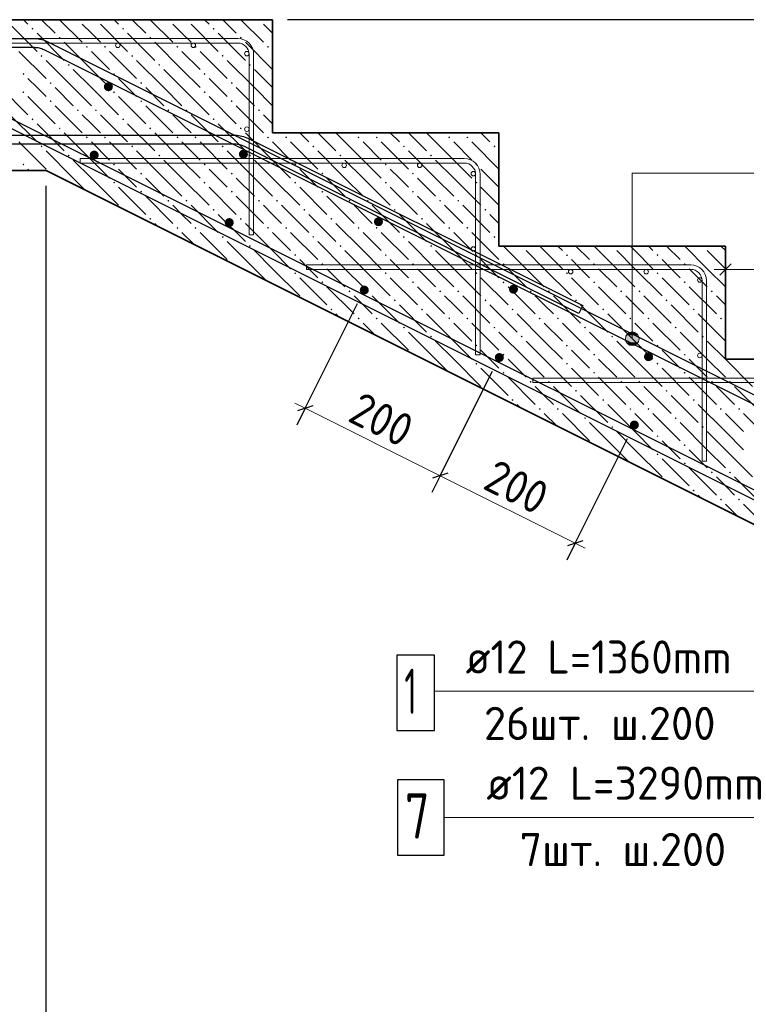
# Model space of a CAD drawing. Header units: millimetres. Extents: x 0 to 21000, y -5 to 14850.
# Tile 11 of 18: x 13456 to 15862, y 8567 to 11830. Entities that reach past the tile are written whole.
import ezdxf

# ---------------------------------------------------------------- set-up
doc = ezdxf.new("R2010")
doc.units = ezdxf.units.MM
doc.layers.add('ЖБ Лестница', color=7, linetype='Continuous', lineweight=25, true_color=0xe0e0ff)
for name, color, linetype, lineweight in [('Обрамление проемов стержнями', 7, 'Continuous', 25), ('Позиционная метка линия выноска', 7, 'Continuous', 13), ('Размерная линия_ общее', 7, 'Continuous', 13), ('Фоновоя арматура Х1', 7, 'Continuous', 25)]:
    doc.layers.add(name, color=color, linetype=linetype, lineweight=lineweight)
doc.styles.add('ISOCPEUR', font='txt')

msp = doc.modelspace()

# ---------------------------------------------------------------- hatches: boundary and pattern name
at = {"layer": 'ЖБ Лестница', "linetype": 'Continuous', "lineweight": 18, "transparency": 33554687}
for points in [[(13644.8, 11829.5), (13651.3, 11829.5), (13648, 11826.3)], [(13704.8, 11829.5), (13711.3, 11829.5), (13708, 11826.3)], [(13944.8, 11829.5), (13951.3, 11829.5), (13948, 11826.3)], [(14004.8, 11829.5), (14011.3, 11829.5), (14008, 11826.3)], [(14244.8, 11829.5), (14251.3, 11829.5), (14248, 11826.3)], [(13494.8, 11799.5), (13498, 11802.8), (13501.3, 11799.5), (13498, 11796.3)], [(13794.8, 11799.5), (13798, 11802.8), (13801.3, 11799.5), (13798, 11796.3)], [(14094.8, 11799.5), (14098, 11802.8), (14101.3, 11799.5), (14098, 11796.3)], [(13584.8, 11769.5), (13588, 11772.8), (13591.3, 11769.5), (13588, 11766.3)], [(13884.8, 11769.5), (13888, 11772.8), (13891.3, 11769.5), (13888, 11766.3)], [(14184.8, 11769.5), (14188, 11772.8), (14191.3, 11769.5), (14188, 11766.3)], [(13524.8, 11709.5), (13528, 11712.8), (13531.3, 11709.5), (13528, 11706.3)], [(13674.8, 11739.5), (13678, 11742.8), (13681.3, 11739.5), (13678, 11736.3)], [(13734.8, 11739.5), (13738, 11742.8), (13741.3, 11739.5), (13738, 11736.3)], [(13824.8, 11709.5), (13828, 11712.8), (13831.3, 11709.5), (13828, 11706.3)], [(13974.8, 11739.5), (13978, 11742.8), (13981.3, 11739.5), (13978, 11736.3)], [(14034.8, 11739.5), (14038, 11742.8), (14041.3, 11739.5), (14038, 11736.3)], [(14124.8, 11709.5), (14128, 11712.8), (14131.3, 11709.5), (14128, 11706.3)], [(14274.8, 11739.5), (14278, 11742.8), (14281.3, 11739.5), (14278, 11736.3)], [(13614.8, 11679.5), (13618, 11682.8), (13621.3, 11679.5), (13618, 11676.3)], [(13914.8, 11679.5), (13918, 11682.8), (13921.3, 11679.5), (13918, 11676.3)], [(14214.8, 11679.5), (14218, 11682.8), (14221.3, 11679.5), (14218, 11676.3)], [(13464.8, 11649.5), (13468, 11652.8), (13471.3, 11649.5), (13468, 11646.3)], [(13764.8, 11649.5), (13768, 11652.8), (13771.3, 11649.5), (13768, 11646.3)], [(14064.8, 11649.5), (14068, 11652.8), (14071.3, 11649.5), (14068, 11646.3)], [(13554.8, 11619.5), (13558, 11622.8), (13561.3, 11619.5), (13558, 11616.3)], [(13854.8, 11619.5), (13858, 11622.8), (13861.3, 11619.5), (13858, 11616.3)], [(14154.8, 11619.5), (14158, 11622.8), (14161.3, 11619.5), (14158, 11616.3)], [(13464.8, 11589.5), (13468, 11592.8), (13471.3, 11589.5), (13468, 11586.3)], [(13764.8, 11589.5), (13768, 11592.8), (13771.3, 11589.5), (13768, 11586.3)], [(14064.8, 11589.5), (14068, 11592.8), (14071.3, 11589.5), (14068, 11586.3)], [(13554.8, 11559.5), (13558, 11562.8), (13561.3, 11559.5), (13558, 11556.3)], [(13854.8, 11559.5), (13858, 11562.8), (13861.3, 11559.5), (13858, 11556.3)], [(14154.8, 11559.5), (14158, 11562.8), (14161.3, 11559.5), (14158, 11556.3)], [(13644.8, 11529.5), (13648, 11532.8), (13651.3, 11529.5), (13648, 11526.3)], [(13704.8, 11529.5), (13708, 11532.8), (13711.3, 11529.5), (13708, 11526.3)], [(13944.8, 11529.5), (13948, 11532.8), (13951.3, 11529.5), (13948, 11526.3)], [(14004.8, 11529.5), (14008, 11532.8), (14011.3, 11529.5), (14008, 11526.3)], [(14244.8, 11529.5), (14248, 11532.8), (14251.3, 11529.5), (14248, 11526.3)], [(13494.8, 11499.5), (13498, 11502.8), (13501.3, 11499.5), (13498, 11496.3)], [(13794.8, 11499.5), (13798, 11502.8), (13801.3, 11499.5), (13798, 11496.3)], [(14094.8, 11499.5), (14098, 11502.8), (14101.3, 11499.5), (14098, 11496.3)], [(13584.8, 11469.5), (13588, 11472.8), (13591.3, 11469.5), (13588, 11466.3)], [(13884.8, 11469.5), (13888, 11472.8), (13891.3, 11469.5), (13888, 11466.3)], [(14184.8, 11469.5), (14188, 11472.8), (14191.3, 11469.5), (14188, 11466.3)], [(13674.8, 11439.5), (13678, 11442.8), (13681.3, 11439.5), (13678, 11436.3)], [(13734.8, 11439.5), (13738, 11442.8), (13741.3, 11439.5), (13738, 11436.3)], [(13974.8, 11439.5), (13978, 11442.8), (13981.3, 11439.5), (13978, 11436.3)], [(14034.8, 11439.5), (14038, 11442.8), (14041.3, 11439.5), (14038, 11436.3)], [(14274.8, 11439.5), (14278, 11442.8), (14281.3, 11439.5), (14278, 11436.3)], [(14334.8, 11439.5), (14338, 11442.8), (14341.3, 11439.5), (14338, 11436.3)], [(14574.8, 11439.5), (14578, 11442.8), (14581.3, 11439.5), (14578, 11436.3)], [(14634.8, 11439.5), (14638, 11442.8), (14641.3, 11439.5), (14638, 11436.3)], [(14874.8, 11439.5), (14878, 11442.8), (14881.3, 11439.5), (14878, 11436.3)], [(14934.8, 11439.5), (14938, 11442.8), (14941.3, 11439.5), (14938, 11436.3)], [(13524.8, 11409.5), (13528, 11412.8), (13531.3, 11409.5), (13528, 11406.3)], [(13824.8, 11409.5), (13828, 11412.8), (13831.3, 11409.5), (13828, 11406.3)], [(14124.8, 11409.5), (14128, 11412.8), (14131.3, 11409.5), (14128, 11406.3)], [(14424.8, 11409.5), (14428, 11412.8), (14431.3, 11409.5), (14428, 11406.3)], [(14724.8, 11409.5), (14728, 11412.8), (14731.3, 11409.5), (14728, 11406.3)], [(15024.8, 11409.5), (15028, 11412.8), (15031.3, 11409.5), (15028, 11406.3)], [(13614.8, 11379.5), (13618, 11382.8), (13621.3, 11379.5), (13618, 11376.3)], [(13914.8, 11379.5), (13918, 11382.8), (13921.3, 11379.5), (13918, 11376.3)], [(14214.8, 11379.5), (14218, 11382.8), (14221.3, 11379.5), (14218, 11376.3)], [(14514.8, 11379.5), (14518, 11382.8), (14521.3, 11379.5), (14518, 11376.3)], [(14814.8, 11379.5), (14818, 11382.8), (14821.3, 11379.5), (14818, 11376.3)], [(13464.8, 11349.5), (13468, 11352.8), (13471.3, 11349.5), (13468, 11346.3)], [(13557.5, 11322.3), (13558, 11322.8), (13559.5, 11321.3)], [(13764.8, 11349.5), (13768, 11352.8), (13771.3, 11349.5), (13768, 11346.3)], [(13854.8, 11319.5), (13858, 11322.8), (13861.3, 11319.5), (13858, 11316.3)], [(14064.8, 11349.5), (14068, 11352.8), (14071.3, 11349.5), (14068, 11346.3)], [(14154.8, 11319.5), (14158, 11322.8), (14161.3, 11319.5), (14158, 11316.3)], [(14364.8, 11349.5), (14368, 11352.8), (14371.3, 11349.5), (14368, 11346.3)], [(14454.8, 11319.5), (14458, 11322.8), (14461.3, 11319.5), (14458, 11316.3)], [(14664.8, 11349.5), (14668, 11352.8), (14671.3, 11349.5), (14668, 11346.3)], [(14754.8, 11319.5), (14758, 11322.8), (14761.3, 11319.5), (14758, 11316.3)], [(14964.8, 11349.5), (14968, 11352.8), (14971.3, 11349.5), (14968, 11346.3)], [(13764.8, 11289.5), (13768, 11292.8), (13771.3, 11289.5), (13768, 11286.3)], [(14064.8, 11289.5), (14068, 11292.8), (14071.3, 11289.5), (14068, 11286.3)], [(14364.8, 11289.5), (14368, 11292.8), (14371.3, 11289.5), (14368, 11286.3)], [(14664.8, 11289.5), (14668, 11292.8), (14671.3, 11289.5), (14668, 11286.3)], [(14964.8, 11289.5), (14968, 11292.8), (14971.3, 11289.5), (14968, 11286.3)], [(13854.8, 11259.5), (13858, 11262.8), (13861.3, 11259.5), (13858, 11256.3)], [(14154.8, 11259.5), (14158, 11262.8), (14161.3, 11259.5), (14158, 11256.3)], [(14454.8, 11259.5), (14458, 11262.8), (14461.3, 11259.5), (14458, 11256.3)], [(14754.8, 11259.5), (14758, 11262.8), (14761.3, 11259.5), (14758, 11256.3)], [(13944.8, 11229.5), (13948, 11232.8), (13951.3, 11229.5), (13948, 11226.3)], [(14004.8, 11229.5), (14008, 11232.8), (14011.3, 11229.5), (14008, 11226.3)], [(14244.8, 11229.5), (14248, 11232.8), (14251.3, 11229.5), (14248, 11226.3)], [(14304.8, 11229.5), (14308, 11232.8), (14311.3, 11229.5), (14308, 11226.3)], [(14544.8, 11229.5), (14548, 11232.8), (14551.3, 11229.5), (14548, 11226.3)], [(14604.8, 11229.5), (14608, 11232.8), (14611.3, 11229.5), (14608, 11226.3)], [(14844.8, 11229.5), (14848, 11232.8), (14851.3, 11229.5), (14848, 11226.3)], [(14904.8, 11229.5), (14908, 11232.8), (14911.3, 11229.5), (14908, 11226.3)], [(13797.5, 11202.3), (13798, 11202.8), (13799.5, 11201.3)], [(14094.8, 11199.5), (14098, 11202.8), (14101.3, 11199.5), (14098, 11196.3)], [(14394.8, 11199.5), (14398, 11202.8), (14401.3, 11199.5), (14398, 11196.3)], [(14694.8, 11199.5), (14698, 11202.8), (14701.3, 11199.5), (14698, 11196.3)], [(14994.8, 11199.5), (14998, 11202.8), (15001.3, 11199.5), (14998, 11196.3)], [(13884.8, 11169.5), (13888, 11172.8), (13891.3, 11169.5), (13888, 11166.3)], [(14184.8, 11169.5), (14188, 11172.8), (14191.3, 11169.5), (14188, 11166.3)], [(14484.8, 11169.5), (14488, 11172.8), (14491.3, 11169.5), (14488, 11166.3)], [(14784.8, 11169.5), (14788, 11172.8), (14791.3, 11169.5), (14788, 11166.3)], [(13974.8, 11139.5), (13978, 11142.8), (13981.3, 11139.5), (13978, 11136.3)], [(14034.8, 11139.5), (14038, 11142.8), (14041.3, 11139.5), (14038, 11136.3)], [(14274.8, 11139.5), (14278, 11142.8), (14281.3, 11139.5), (14278, 11136.3)], [(14334.8, 11139.5), (14338, 11142.8), (14341.3, 11139.5), (14338, 11136.3)], [(14574.8, 11139.5), (14578, 11142.8), (14581.3, 11139.5), (14578, 11136.3)], [(14634.8, 11139.5), (14638, 11142.8), (14641.3, 11139.5), (14638, 11136.3)], [(14874.8, 11139.5), (14878, 11142.8), (14881.3, 11139.5), (14878, 11136.3)], [(14934.8, 11139.5), (14938, 11142.8), (14941.3, 11139.5), (14938, 11136.3)], [(14124.8, 11109.5), (14128, 11112.8), (14131.3, 11109.5), (14128, 11106.3)], [(14424.8, 11109.5), (14428, 11112.8), (14431.3, 11109.5), (14428, 11106.3)], [(14724.8, 11109.5), (14728, 11112.8), (14731.3, 11109.5), (14728, 11106.3)], [(15024.8, 11109.5), (15028, 11112.8), (15031.3, 11109.5), (15028, 11106.3)], [(14214.8, 11079.5), (14218, 11082.8), (14221.3, 11079.5), (14218, 11076.3)], [(14514.8, 11079.5), (14518, 11082.8), (14521.3, 11079.5), (14518, 11076.3)], [(14814.8, 11079.5), (14818, 11082.8), (14821.3, 11079.5), (14818, 11076.3)], [(15114.8, 11079.5), (15121.3, 11079.5), (15118, 11076.3)], [(15414.8, 11079.5), (15421.3, 11079.5), (15418, 11076.3)], [(15714.8, 11079.5), (15721.3, 11079.5), (15718, 11076.3)], [(14364.8, 11049.5), (14368, 11052.8), (14371.3, 11049.5), (14368, 11046.3)], [(14664.8, 11049.5), (14668, 11052.8), (14671.3, 11049.5), (14668, 11046.3)], [(14964.8, 11049.5), (14968, 11052.8), (14971.3, 11049.5), (14968, 11046.3)], [(15264.8, 11049.5), (15268, 11052.8), (15271.3, 11049.5), (15268, 11046.3)], [(15564.8, 11049.5), (15568, 11052.8), (15571.3, 11049.5), (15568, 11046.3)], [(14157.5, 11022.3), (14158, 11022.8), (14159.5, 11021.3)], [(14454.8, 11019.5), (14458, 11022.8), (14461.3, 11019.5), (14458, 11016.3)], [(14754.8, 11019.5), (14758, 11022.8), (14761.3, 11019.5), (14758, 11016.3)], [(15054.8, 11019.5), (15058, 11022.8), (15061.3, 11019.5), (15058, 11016.3)], [(15354.8, 11019.5), (15358, 11022.8), (15361.3, 11019.5), (15358, 11016.3)], [(15654.8, 11019.5), (15658, 11022.8), (15661.3, 11019.5), (15658, 11016.3)], [(14364.8, 10989.5), (14368, 10992.8), (14371.3, 10989.5), (14368, 10986.3)], [(14454.8, 10959.5), (14458, 10962.8), (14461.3, 10959.5), (14458, 10956.3)], [(14664.8, 10989.5), (14668, 10992.8), (14671.3, 10989.5), (14668, 10986.3)], [(14754.8, 10959.5), (14758, 10962.8), (14761.3, 10959.5), (14758, 10956.3)], [(14964.8, 10989.5), (14968, 10992.8), (14971.3, 10989.5), (14968, 10986.3)], [(15054.8, 10959.5), (15058, 10962.8), (15061.3, 10959.5), (15058, 10956.3)], [(15264.8, 10989.5), (15268, 10992.8), (15271.3, 10989.5), (15268, 10986.3)], [(15354.8, 10959.5), (15358, 10962.8), (15361.3, 10959.5), (15358, 10956.3)], [(15564.8, 10989.5), (15568, 10992.8), (15571.3, 10989.5), (15568, 10986.3)], [(15654.8, 10959.5), (15658, 10962.8), (15661.3, 10959.5), (15658, 10956.3)], [(14544.8, 10929.5), (14548, 10932.8), (14551.3, 10929.5), (14548, 10926.3)], [(14604.8, 10929.5), (14608, 10932.8), (14611.3, 10929.5), (14608, 10926.3)], [(14844.8, 10929.5), (14848, 10932.8), (14851.3, 10929.5), (14848, 10926.3)], [(14904.8, 10929.5), (14908, 10932.8), (14911.3, 10929.5), (14908, 10926.3)], [(15144.8, 10929.5), (15148, 10932.8), (15151.3, 10929.5), (15148, 10926.3)], [(15204.8, 10929.5), (15208, 10932.8), (15211.3, 10929.5), (15208, 10926.3)], [(15444.8, 10929.5), (15448, 10932.8), (15451.3, 10929.5), (15448, 10926.3)], [(15504.8, 10929.5), (15508, 10932.8), (15511.3, 10929.5), (15508, 10926.3)], [(15744.8, 10929.5), (15748, 10932.8), (15751.3, 10929.5), (15748, 10926.3)], [(14397.5, 10902.3), (14398, 10902.8), (14399.5, 10901.3)], [(14694.8, 10899.5), (14698, 10902.8), (14701.3, 10899.5), (14698, 10896.3)], [(14994.8, 10899.5), (14998, 10902.8), (15001.3, 10899.5), (14998, 10896.3)], [(15294.8, 10899.5), (15298, 10902.8), (15301.3, 10899.5), (15298, 10896.3)], [(15594.8, 10899.5), (15598, 10902.8), (15601.3, 10899.5), (15598, 10896.3)], [(14484.8, 10869.5), (14488, 10872.8), (14491.3, 10869.5), (14488, 10866.3)], [(14784.8, 10869.5), (14788, 10872.8), (14791.3, 10869.5), (14788, 10866.3)], [(15084.8, 10869.5), (15088, 10872.8), (15091.3, 10869.5), (15088, 10866.3)], [(15384.8, 10869.5), (15388, 10872.8), (15391.3, 10869.5), (15388, 10866.3)], [(15684.8, 10869.5), (15688, 10872.8), (15691.3, 10869.5), (15688, 10866.3)], [(14574.8, 10839.5), (14578, 10842.8), (14581.3, 10839.5), (14578, 10836.3)], [(14634.8, 10839.5), (14638, 10842.8), (14641.3, 10839.5), (14638, 10836.3)], [(14874.8, 10839.5), (14878, 10842.8), (14881.3, 10839.5), (14878, 10836.3)], [(14934.8, 10839.5), (14938, 10842.8), (14941.3, 10839.5), (14938, 10836.3)], [(15174.8, 10839.5), (15178, 10842.8), (15181.3, 10839.5), (15178, 10836.3)], [(15234.8, 10839.5), (15238, 10842.8), (15241.3, 10839.5), (15238, 10836.3)], [(15474.8, 10839.5), (15478, 10842.8), (15481.3, 10839.5), (15478, 10836.3)], [(15534.8, 10839.5), (15538, 10842.8), (15541.3, 10839.5), (15538, 10836.3)], [(15774.8, 10839.5), (15778, 10842.8), (15781.3, 10839.5), (15778, 10836.3)], [(14724.8, 10809.5), (14728, 10812.8), (14731.3, 10809.5), (14728, 10806.3)], [(15024.8, 10809.5), (15028, 10812.8), (15031.3, 10809.5), (15028, 10806.3)], [(15324.8, 10809.5), (15328, 10812.8), (15331.3, 10809.5), (15328, 10806.3)], [(15624.8, 10809.5), (15628, 10812.8), (15631.3, 10809.5), (15628, 10806.3)], [(14814.8, 10779.5), (14818, 10782.8), (14821.3, 10779.5), (14818, 10776.3)], [(15114.8, 10779.5), (15118, 10782.8), (15121.3, 10779.5), (15118, 10776.3)], [(15414.8, 10779.5), (15418, 10782.8), (15421.3, 10779.5), (15418, 10776.3)], [(15714.8, 10779.5), (15718, 10782.8), (15721.3, 10779.5), (15718, 10776.3)], [(14964.8, 10749.5), (14968, 10752.8), (14971.3, 10749.5), (14968, 10746.3)], [(15264.8, 10749.5), (15268, 10752.8), (15271.3, 10749.5), (15268, 10746.3)], [(15564.8, 10749.5), (15568, 10752.8), (15571.3, 10749.5), (15568, 10746.3)], [(14757.5, 10722.3), (14758, 10722.8), (14759.5, 10721.3)], [(15054.8, 10719.5), (15058, 10722.8), (15061.3, 10719.5), (15058, 10716.3)], [(15354.8, 10719.5), (15358, 10722.8), (15361.3, 10719.5), (15358, 10716.3)], [(15654.8, 10719.5), (15658, 10722.8), (15661.3, 10719.5), (15658, 10716.3)], [(14964.8, 10689.5), (14968, 10692.8), (14971.3, 10689.5), (14968, 10686.3)], [(15264.8, 10689.5), (15268, 10692.8), (15271.3, 10689.5), (15268, 10686.3)], [(15564.8, 10689.5), (15568, 10692.8), (15571.3, 10689.5), (15568, 10686.3)], [(15054.8, 10659.5), (15058, 10662.8), (15061.3, 10659.5), (15058, 10656.3)], [(15354.8, 10659.5), (15358, 10662.8), (15361.3, 10659.5), (15358, 10656.3)], [(15654.8, 10659.5), (15658, 10662.8), (15661.3, 10659.5), (15658, 10656.3)], [(15144.8, 10629.5), (15148, 10632.8), (15151.3, 10629.5), (15148, 10626.3)], [(15204.8, 10629.5), (15208, 10632.8), (15211.3, 10629.5), (15208, 10626.3)], [(15444.8, 10629.5), (15448, 10632.8), (15451.3, 10629.5), (15448, 10626.3)], [(15504.8, 10629.5), (15508, 10632.8), (15511.3, 10629.5), (15508, 10626.3)], [(15744.8, 10629.5), (15748, 10632.8), (15751.3, 10629.5), (15748, 10626.3)], [(15804.8, 10629.5), (15808, 10632.8), (15811.3, 10629.5), (15808, 10626.3)], [(14997.5, 10602.3), (14998, 10602.8), (14999.5, 10601.3)], [(15084.8, 10569.5), (15088, 10572.8), (15091.3, 10569.5), (15088, 10566.3)], [(15294.8, 10599.5), (15298, 10602.8), (15301.3, 10599.5), (15298, 10596.3)], [(15384.8, 10569.5), (15388, 10572.8), (15391.3, 10569.5), (15388, 10566.3)], [(15594.8, 10599.5), (15598, 10602.8), (15601.3, 10599.5), (15598, 10596.3)], [(15684.8, 10569.5), (15688, 10572.8), (15691.3, 10569.5), (15688, 10566.3)], [(15174.8, 10539.5), (15178, 10542.8), (15181.3, 10539.5), (15178, 10536.3)], [(15234.8, 10539.5), (15238, 10542.8), (15241.3, 10539.5), (15238, 10536.3)], [(15474.8, 10539.5), (15478, 10542.8), (15481.3, 10539.5), (15478, 10536.3)], [(15534.8, 10539.5), (15538, 10542.8), (15541.3, 10539.5), (15538, 10536.3)], [(15774.8, 10539.5), (15778, 10542.8), (15781.3, 10539.5), (15778, 10536.3)], [(15834.8, 10539.5), (15838, 10542.8), (15841.3, 10539.5), (15838, 10536.3)], [(15324.8, 10509.5), (15328, 10512.8), (15331.3, 10509.5), (15328, 10506.3)], [(15624.8, 10509.5), (15628, 10512.8), (15631.3, 10509.5), (15628, 10506.3)], [(15414.8, 10479.5), (15418, 10482.8), (15421.3, 10479.5), (15418, 10476.3)], [(15714.8, 10479.5), (15718, 10482.8), (15721.3, 10479.5), (15718, 10476.3)], [(15564.8, 10449.5), (15568, 10452.8), (15571.3, 10449.5), (15568, 10446.3)], [(15357.5, 10422.3), (15358, 10422.8), (15359.5, 10421.3)], [(15654.8, 10419.5), (15658, 10422.8), (15661.3, 10419.5), (15658, 10416.3)], [(15564.8, 10389.5), (15568, 10392.8), (15571.3, 10389.5), (15568, 10386.3)], [(15654.8, 10359.5), (15658, 10362.8), (15661.3, 10359.5), (15658, 10356.3)], [(15744.8, 10329.5), (15748, 10332.8), (15751.3, 10329.5), (15748, 10326.3)], [(15804.8, 10329.5), (15808, 10332.8), (15811.3, 10329.5), (15808, 10326.3)], [(15597.5, 10302.3), (15598, 10302.8), (15599.5, 10301.3)], [(15684.8, 10269.5), (15688, 10272.8), (15691.3, 10269.5), (15688, 10266.3)], [(15774.8, 10239.5), (15778, 10242.8), (15781.3, 10239.5), (15778, 10236.3)], [(15834.8, 10239.5), (15838, 10242.8), (15841.3, 10239.5), (15838, 10236.3)]]:
    msp.add_hatch(color=7, dxfattribs=at).paths.add_polyline_path(points, flags=16)
at = {"layer": 'Позиционная метка линия выноска', "linetype": 'Continuous', "lineweight": 13, "transparency": 33554687}
for points in [[(15503.6, 10783.5), (15464.9, 10783.5), (15461.7, 10772.3)], [(15503.6, 10783.5), (15461.7, 10772.3), (15506.7, 10772.3)], [(15506.7, 10772.3), (15461.7, 10772.3), (15464.9, 10761)], [(15495.5, 10791.6), (15473, 10791.6), (15464.9, 10783.5)], [(15495.5, 10791.6), (15464.9, 10783.5), (15503.6, 10783.5)], [(15506.7, 10772.3), (15464.9, 10761), (15503.6, 10761)], [(15473, 10791.6), (15495.5, 10791.6), (15484.2, 10794.8)], [(15503.6, 10761), (15464.9, 10761), (15473, 10752.9)], [(15503.6, 10761), (15473, 10752.9), (15495.5, 10752.9)], [(15495.5, 10752.9), (15473, 10752.9), (15484.2, 10749.8)]]:
    msp.add_hatch(color=7, dxfattribs=at).paths.add_polyline_path(points)
at = {"layer": 'Фоновоя арматура Х1', "linetype": 'Continuous', "lineweight": 35, "transparency": 33554687}
for points in [[(13764.4, 11607.4), (13763.2, 11613.1), (13760, 11618), (13755.1, 11621.3), (13749.4, 11622.4), (13743.6, 11621.3), (13738.8, 11618), (13735.5, 11613.1), (13734.4, 11607.4), (13735.5, 11601.7), (13738.8, 11596.8), (13743.6, 11593.5), (13749.4, 11592.4), (13755.1, 11593.5), (13760, 11596.8), (13763.2, 11601.7)], [(13717.4, 11380.9), (13716.3, 11386.6), (13713, 11391.5), (13708.2, 11394.7), (13702.4, 11395.9), (13696.7, 11394.7), (13691.8, 11391.5), (13688.6, 11386.6), (13687.4, 11380.9), (13688.6, 11375.1), (13691.8, 11370.3), (13696.7, 11367), (13702.4, 11365.9), (13708.2, 11367), (13713, 11370.3), (13716.3, 11375.1)], [(14211.6, 11383.8), (14210.4, 11389.5), (14207.2, 11394.4), (14202.3, 11397.6), (14196.6, 11398.8), (14190.8, 11397.6), (14186, 11394.4), (14182.7, 11389.5), (14181.6, 11383.8), (14182.7, 11378), (14186, 11373.2), (14190.8, 11369.9), (14196.6, 11368.8), (14202.3, 11369.9), (14207.2, 11373.2), (14210.4, 11378)], [(14164.6, 11157.3), (14163.5, 11163), (14160.2, 11167.9), (14155.4, 11171.1), (14149.6, 11172.3), (14143.9, 11171.1), (14139, 11167.9), (14135.8, 11163), (14134.6, 11157.3), (14135.8, 11151.5), (14139, 11146.7), (14143.9, 11143.4), (14149.6, 11142.3), (14155.4, 11143.4), (14160.2, 11146.7), (14163.5, 11151.5)], [(14658.8, 11160.2), (14657.7, 11165.9), (14654.4, 11170.8), (14649.5, 11174), (14643.8, 11175.2), (14638.1, 11174), (14633.2, 11170.8), (14629.9, 11165.9), (14628.8, 11160.2), (14629.9, 11154.4), (14633.2, 11149.6), (14638.1, 11146.3), (14643.8, 11145.2), (14649.5, 11146.3), (14654.4, 11149.6), (14657.7, 11154.4)], [(14611.8, 10933.7), (14610.7, 10939.4), (14607.5, 10944.3), (14602.6, 10947.5), (14596.8, 10948.7), (14591.1, 10947.5), (14586.2, 10944.3), (14583, 10939.4), (14581.8, 10933.7), (14583, 10927.9), (14586.2, 10923.1), (14591.1, 10919.8), (14596.8, 10918.7), (14602.6, 10919.8), (14607.5, 10923.1), (14610.7, 10927.9)], [(15106, 10936.6), (15104.9, 10942.3), (15101.6, 10947.2), (15096.8, 10950.4), (15091, 10951.6), (15085.3, 10950.4), (15080.4, 10947.2), (15077.2, 10942.3), (15076, 10936.6), (15077.2, 10930.8), (15080.4, 10926), (15085.3, 10922.7), (15091, 10921.6), (15096.8, 10922.7), (15101.6, 10926), (15104.9, 10930.8)], [(15059.1, 10710.1), (15057.9, 10715.8), (15054.7, 10720.7), (15049.8, 10723.9), (15044.1, 10725.1), (15038.3, 10723.9), (15033.5, 10720.7), (15030.2, 10715.8), (15029.1, 10710.1), (15030.2, 10704.3), (15033.5, 10699.5), (15038.3, 10696.2), (15044.1, 10695.1), (15049.8, 10696.2), (15054.7, 10699.5), (15057.9, 10704.3)], [(15553.2, 10713), (15552.1, 10718.7), (15548.8, 10723.6), (15544, 10726.8), (15538.2, 10728), (15532.5, 10726.8), (15527.6, 10723.6), (15524.4, 10718.7), (15523.2, 10713), (15524.4, 10707.2), (15527.6, 10702.4), (15532.5, 10699.1), (15538.2, 10698), (15544, 10699.1), (15548.8, 10702.4), (15552.1, 10707.2)], [(15506.3, 10486.4), (15505.1, 10492.2), (15501.9, 10497.1), (15497, 10500.3), (15491.3, 10501.4), (15485.5, 10500.3), (15480.7, 10497.1), (15477.4, 10492.2), (15476.3, 10486.4), (15477.4, 10480.7), (15480.7, 10475.8), (15485.5, 10472.6), (15491.3, 10471.5), (15497, 10472.6), (15501.9, 10475.8), (15505.1, 10480.7)]]:
    msp.add_hatch(color=7, dxfattribs=at).paths.add_polyline_path(points)

# ---------------------------------------------------------------- linework, layer by layer
at = {"color": 7, "linetype": 'Continuous', "lineweight": 25, "transparency": 33554687}
for points in [[(19093.3, 8635.2), (12872, 11745.9), (12868.2, 11747.6), (12864.3, 11749.1), (12860.4, 11750.4), (12856.4, 11751.4), (12852.4, 11752.2), (12848.4, 11752.9), (12844.2, 11753.2), (12840, 11753.4), (11610.4, 11753.4), (11610.4, 11783.4), (12840.7, 11783.4), (12846.3, 11783.2), (12852, 11782.6), (12857.7, 11781.8), (12863.3, 11780.6), (12868.9, 11779.2), (12874.3, 11777.4), (12879.7, 11775.3), (12884.8, 11773), (19106.8, 8662), (19093.3, 8635.2)], [(10230.5, 11767), (13505, 11767), (13510.6, 11766.8), (13516.3, 11766.2), (13522, 11765.4), (13527.6, 11764.2), (13533.2, 11762.8), (13538.6, 11761), (13544, 11758.9), (13549.1, 11756.6), (19465, 8798.6), (19451.6, 8771.8), (13536.3, 11729.5), (13532.4, 11731.2), (13528.6, 11732.7), (13524.7, 11734), (13520.7, 11735), (13516.7, 11735.8), (13512.6, 11736.5), (13508.5, 11736.8), (13504.3, 11737), (10230.5, 11737), (10230.5, 11767)], [(14706.4, 9061.2), (14861.4, 9061.2), (14861.4, 9311.2), (14706.4, 9311.2), (14706.4, 9061.2)]]:
    msp.add_lwpolyline(points, dxfattribs=at)
at = {"color": 38, "linetype": 'Continuous', "lineweight": 25, "true_color": 0x5f1e0f, "transparency": 33554687}
msp.add_lwpolyline([(15307.1, 10855.8), (14200.2, 11409.2), (14196.4, 11410.9), (14192.6, 11412.4), (14188.6, 11413.7), (14184.7, 11414.7), (14180.7, 11415.6), (14176.6, 11416.2), (14172.5, 11416.6), (14168.3, 11416.7), (10229.5, 11416.7), (10229.5, 11446.7), (14168.9, 11446.7), (14174.6, 11446.5), (14180.3, 11446), (14186, 11445.1), (14191.6, 11443.9), (14197.1, 11442.5), (14202.6, 11440.7), (14208, 11438.6), (14213.1, 11436.3), (15320.5, 10882.6), (15307.1, 10855.8)], dxfattribs=at)
at = {"layer": 'ЖБ Лестница', "color": 7, "linetype": 'Continuous', "lineweight": 35, "transparency": 33554687}
for p, q in [((14293, 11829.5), (10668, 11829.5)), ((14293, 11454.5), (14293, 11829.5)), ((15043, 11454.5), (14293, 11454.5)), ((15043, 11079.5), (15043, 11454.5)), ((10668, 11329.5), (13543, 11329.5)), ((13543, 11329.5), (19043, 8579.5)), ((15793, 11079.5), (15043, 11079.5)), ((15793, 10704.5), (15793, 11079.5)), ((16543, 10704.5), (15793, 10704.5))]:
    msp.add_line(p, q, dxfattribs=at)
at = {"layer": 'ЖБ Лестница', "color": 9, "linetype": 'Continuous', "lineweight": 18, "true_color": 0xc7c7c7, "transparency": 33554687}
for p, q in [((13423, 11814.5), (13513, 11724.5)), ((13468, 11829.5), (13483, 11814.5)), ((13528, 11829.5), (13573, 11784.5)), ((13588, 11829.5), (13663, 11754.5)), ((13693, 11784.5), (13663, 11814.5)), ((13723, 11814.5), (13813, 11724.5)), ((13768, 11829.5), (13783, 11814.5)), ((13828, 11829.5), (13873, 11784.5)), ((13888, 11829.5), (13963, 11754.5)), ((13993, 11784.5), (13963, 11814.5)), ((14023, 11814.5), (14113, 11724.5)), ((14068, 11829.5), (14083, 11814.5)), ((14128, 11829.5), (14173, 11784.5)), ((14188, 11829.5), (14263, 11754.5)), ((14293, 11784.5), (14263, 11814.5)), ((13513, 11784.5), (13603, 11694.5)), ((13723, 11754.5), (13693, 11784.5)), ((13813, 11784.5), (13903, 11694.5)), ((14023, 11754.5), (13993, 11784.5)), ((14113, 11784.5), (14203, 11694.5)), ((13693, 11664.5), (13603, 11754.5)), ((13993, 11664.5), (13903, 11754.5)), ((14293, 11664.5), (14203, 11754.5)), ((13453, 11724.5), (13543, 11634.5)), ((13693, 11724.5), (13753, 11664.5)), ((13753, 11724.5), (13843, 11634.5)), ((13993, 11724.5), (14053, 11664.5)), ((14053, 11724.5), (14143, 11634.5)), ((13633, 11604.5), (13543, 11694.5)), ((13933, 11604.5), (13843, 11694.5)), ((14233, 11604.5), (14143, 11694.5)), ((13633, 11664.5), (13693, 11604.5)), ((13693, 11664.5), (13753, 11604.5)), ((13933, 11664.5), (13993, 11604.5)), ((13993, 11664.5), (14053, 11604.5)), ((14233, 11664.5), (14293, 11604.5)), ((13513, 11604.5), (13483, 11634.5)), ((13813, 11604.5), (13783, 11634.5)), ((14113, 11604.5), (14083, 11634.5)), ((13393, 11604.5), (13483, 11514.5)), ((13543, 11574.5), (13513, 11604.5)), ((13573, 11604.5), (13633, 11544.5)), ((13633, 11604.5), (13693, 11544.5)), ((13693, 11604.5), (13783, 11514.5)), ((13843, 11574.5), (13813, 11604.5)), ((13873, 11604.5), (13933, 11544.5)), ((13933, 11604.5), (13993, 11544.5)), ((13993, 11604.5), (14083, 11514.5)), ((14143, 11574.5), (14113, 11604.5)), ((14173, 11604.5), (14233, 11544.5)), ((14233, 11604.5), (14293, 11544.5)), ((14293, 11604.5), (14293, 11604.5)), ((13483, 11574.5), (13573, 11484.5)), ((13783, 11574.5), (13873, 11484.5)), ((14083, 11574.5), (14173, 11484.5)), ((13573, 11544.5), (13663, 11454.5)), ((13873, 11544.5), (13963, 11454.5)), ((14173, 11544.5), (14263, 11454.5)), ((13423, 11514.5), (13513, 11424.5)), ((13513, 11484.5), (13603, 11394.5)), ((13693, 11484.5), (13663, 11514.5)), ((13723, 11454.5), (13693, 11484.5)), ((13723, 11514.5), (13813, 11424.5)), ((13813, 11484.5), (13903, 11394.5)), ((13993, 11484.5), (13963, 11514.5)), ((14023, 11454.5), (13993, 11484.5)), ((14023, 11514.5), (14113, 11424.5)), ((14113, 11484.5), (14203, 11394.5)), ((14293, 11484.5), (14263, 11514.5)), ((14293, 11484.5), (14293, 11484.5)), ((13693, 11364.5), (13603, 11454.5)), ((13993, 11364.5), (13903, 11454.5)), ((14293, 11364.5), (14203, 11454.5)), ((14323, 11454.5), (14323, 11454.5)), ((14383, 11454.5), (14413, 11424.5)), ((14443, 11454.5), (14503, 11394.5)), ((14593, 11364.5), (14503, 11454.5)), ((14563, 11454.5), (14563, 11454.5)), ((14623, 11454.5), (14623, 11454.5)), ((14683, 11454.5), (14713, 11424.5)), ((14743, 11454.5), (14803, 11394.5)), ((14893, 11364.5), (14803, 11454.5)), ((14863, 11454.5), (14863, 11454.5)), ((14923, 11454.5), (14923, 11454.5)), ((14983, 11454.5), (15013, 11424.5)), ((15043, 11454.5), (15043, 11454.5)), ((13453, 11424.5), (13543, 11334.5)), ((13693, 11424.5), (13753, 11364.5)), ((13753, 11424.5), (13843, 11334.5)), ((13993, 11424.5), (14053, 11364.5)), ((14053, 11424.5), (14143, 11334.5)), ((14293, 11424.5), (14353, 11364.5)), ((14353, 11424.5), (14443, 11334.5)), ((14593, 11424.5), (14653, 11364.5)), ((14653, 11424.5), (14743, 11334.5)), ((14893, 11424.5), (14953, 11364.5)), ((14953, 11424.5), (15043, 11334.5)), ((13633, 11304.5), (13543, 11394.5)), ((13933, 11304.5), (13843, 11394.5)), ((14233, 11304.5), (14143, 11394.5)), ((14533, 11304.5), (14443, 11394.5)), ((14833, 11304.5), (14743, 11394.5)), ((15043, 11394.5), (15043, 11394.5)), ((13633, 11364.5), (13693, 11304.5)), ((13693, 11364.5), (13753, 11304.5)), ((13933, 11364.5), (13993, 11304.5)), ((13993, 11364.5), (14053, 11304.5)), ((14233, 11364.5), (14293, 11304.5)), ((14293, 11364.5), (14353, 11304.5)), ((14533, 11364.5), (14593, 11304.5)), ((14593, 11364.5), (14653, 11304.5)), ((14833, 11364.5), (14893, 11304.5)), ((14893, 11364.5), (14953, 11304.5)), ((13488, 11329.5), (13483, 11334.5)), ((13813, 11304.5), (13783, 11334.5)), ((14113, 11304.5), (14083, 11334.5)), ((14413, 11304.5), (14383, 11334.5)), ((14713, 11304.5), (14683, 11334.5)), ((15013, 11304.5), (14983, 11334.5)), ((13633, 11304.5), (13673, 11264.5)), ((13693, 11304.5), (13783, 11214.5)), ((13843, 11274.5), (13813, 11304.5)), ((13873, 11304.5), (13933, 11244.5)), ((13933, 11304.5), (13993, 11244.5)), ((13993, 11304.5), (14083, 11214.5)), ((14143, 11274.5), (14113, 11304.5)), ((14173, 11304.5), (14233, 11244.5)), ((14233, 11304.5), (14293, 11244.5)), ((14293, 11304.5), (14383, 11214.5)), ((14443, 11274.5), (14413, 11304.5)), ((14473, 11304.5), (14533, 11244.5)), ((14533, 11304.5), (14593, 11244.5)), ((14593, 11304.5), (14683, 11214.5)), ((14743, 11274.5), (14713, 11304.5)), ((14773, 11304.5), (14833, 11244.5)), ((14833, 11304.5), (14893, 11244.5)), ((14893, 11304.5), (14983, 11214.5)), ((15043, 11274.5), (15013, 11304.5)), ((13783, 11274.5), (13873, 11184.5)), ((14083, 11274.5), (14173, 11184.5)), ((14383, 11274.5), (14473, 11184.5)), ((14683, 11274.5), (14773, 11184.5)), ((14983, 11274.5), (15043, 11214.5)), ((13873, 11244.5), (13963, 11154.5)), ((14173, 11244.5), (14263, 11154.5)), ((14473, 11244.5), (14563, 11154.5)), ((14773, 11244.5), (14863, 11154.5)), ((13993, 11184.5), (13963, 11214.5)), ((14023, 11214.5), (14113, 11124.5)), ((14293, 11184.5), (14263, 11214.5)), ((14323, 11214.5), (14413, 11124.5)), ((14593, 11184.5), (14563, 11214.5)), ((14623, 11214.5), (14713, 11124.5)), ((14893, 11184.5), (14863, 11214.5)), ((14923, 11214.5), (15013, 11124.5)), ((14023, 11154.5), (13993, 11184.5)), ((14113, 11184.5), (14203, 11094.5)), ((14323, 11154.5), (14293, 11184.5)), ((14413, 11184.5), (14503, 11094.5)), ((14623, 11154.5), (14593, 11184.5)), ((14713, 11184.5), (14803, 11094.5)), ((14923, 11154.5), (14893, 11184.5)), ((15013, 11184.5), (15043, 11154.5)), ((13913, 11144.5), (13903, 11154.5)), ((14293, 11064.5), (14203, 11154.5)), ((14593, 11064.5), (14503, 11154.5)), ((14893, 11064.5), (14803, 11154.5)), ((13993, 11124.5), (14033, 11084.5)), ((14053, 11124.5), (14143, 11034.5)), ((14233, 11004.5), (14143, 11094.5)), ((14293, 11124.5), (14353, 11064.5)), ((14353, 11124.5), (14443, 11034.5)), ((14533, 11004.5), (14443, 11094.5)), ((14593, 11124.5), (14653, 11064.5)), ((14653, 11124.5), (14743, 11034.5)), ((14833, 11004.5), (14743, 11094.5)), ((14893, 11124.5), (14953, 11064.5)), ((14953, 11124.5), (15043, 11034.5)), ((15043, 11094.5), (15043, 11094.5)), ((14233, 11064.5), (14293, 11004.5)), ((14293, 11064.5), (14353, 11004.5)), ((14533, 11064.5), (14593, 11004.5)), ((14593, 11064.5), (14653, 11004.5)), ((14833, 11064.5), (14893, 11004.5)), ((14893, 11064.5), (14953, 11004.5)), ((15133, 11004.5), (15058, 11079.5)), ((15133, 11064.5), (15193, 11004.5)), ((15193, 11064.5), (15178, 11079.5)), ((15193, 11064.5), (15253, 11004.5)), ((15238, 11079.5), (15253, 11064.5)), ((15298, 11079.5), (15343, 11034.5)), ((15433, 11004.5), (15358, 11079.5)), ((15433, 11064.5), (15493, 11004.5)), ((15493, 11064.5), (15478, 11079.5)), ((15493, 11064.5), (15553, 11004.5)), ((15538, 11079.5), (15553, 11064.5)), ((15598, 11079.5), (15643, 11034.5)), ((15733, 11004.5), (15658, 11079.5)), ((15733, 11064.5), (15793, 11004.5)), ((15793, 11064.5), (15778, 11079.5)), ((14413, 11004.5), (14383, 11034.5)), ((14713, 11004.5), (14683, 11034.5)), ((15013, 11004.5), (14983, 11034.5)), ((15313, 11004.5), (15283, 11034.5)), ((15613, 11004.5), (15583, 11034.5)), ((14233, 11004.5), (14273, 10964.5)), ((14293, 11004.5), (14383, 10914.5)), ((14443, 10974.5), (14413, 11004.5)), ((14473, 11004.5), (14533, 10944.5)), ((14533, 11004.5), (14593, 10944.5)), ((14593, 11004.5), (14683, 10914.5)), ((14743, 10974.5), (14713, 11004.5)), ((14773, 11004.5), (14833, 10944.5)), ((14833, 11004.5), (14893, 10944.5)), ((14893, 11004.5), (14983, 10914.5)), ((15043, 10974.5), (15013, 11004.5)), ((15073, 11004.5), (15133, 10944.5)), ((15133, 11004.5), (15193, 10944.5)), ((15193, 11004.5), (15283, 10914.5)), ((15343, 10974.5), (15313, 11004.5)), ((15373, 11004.5), (15433, 10944.5)), ((15433, 11004.5), (15493, 10944.5)), ((15493, 11004.5), (15583, 10914.5)), ((15643, 10974.5), (15613, 11004.5)), ((15673, 11004.5), (15733, 10944.5)), ((15733, 11004.5), (15793, 10944.5)), ((15793, 11004.5), (15793, 11004.5)), ((14383, 10974.5), (14473, 10884.5)), ((14683, 10974.5), (14773, 10884.5)), ((14983, 10974.5), (15073, 10884.5)), ((15283, 10974.5), (15373, 10884.5)), ((15583, 10974.5), (15673, 10884.5)), ((14473, 10944.5), (14563, 10854.5)), ((14773, 10944.5), (14863, 10854.5)), ((15073, 10944.5), (15163, 10854.5)), ((15373, 10944.5), (15463, 10854.5)), ((15673, 10944.5), (15763, 10854.5)), ((14593, 10884.5), (14563, 10914.5)), ((14623, 10914.5), (14713, 10824.5)), ((14893, 10884.5), (14863, 10914.5)), ((14923, 10914.5), (15013, 10824.5)), ((15193, 10884.5), (15163, 10914.5)), ((15223, 10914.5), (15313, 10824.5)), ((15493, 10884.5), (15463, 10914.5)), ((15523, 10914.5), (15613, 10824.5)), ((15793, 10884.5), (15763, 10914.5)), ((14623, 10854.5), (14593, 10884.5)), ((14713, 10884.5), (14803, 10794.5)), ((14923, 10854.5), (14893, 10884.5)), ((15013, 10884.5), (15103, 10794.5)), ((15223, 10854.5), (15193, 10884.5)), ((15313, 10884.5), (15403, 10794.5)), ((15523, 10854.5), (15493, 10884.5)), ((15613, 10884.5), (15703, 10794.5)), ((15793, 10884.5), (15793, 10884.5)), ((14513, 10844.5), (14503, 10854.5)), ((14893, 10764.5), (14803, 10854.5)), ((15193, 10764.5), (15103, 10854.5)), ((15493, 10764.5), (15403, 10854.5)), ((15793, 10764.5), (15703, 10854.5)), ((14593, 10824.5), (14633, 10784.5)), ((14653, 10824.5), (14743, 10734.5)), ((14893, 10824.5), (14953, 10764.5)), ((14953, 10824.5), (15043, 10734.5)), ((15193, 10824.5), (15253, 10764.5)), ((15253, 10824.5), (15343, 10734.5)), ((15493, 10824.5), (15553, 10764.5)), ((15553, 10824.5), (15643, 10734.5)), ((15793, 10824.5), (15793, 10824.5)), ((14833, 10704.5), (14743, 10794.5)), ((15133, 10704.5), (15043, 10794.5)), ((15433, 10704.5), (15343, 10794.5)), ((15733, 10704.5), (15643, 10794.5)), ((14833, 10764.5), (14893, 10704.5)), ((14893, 10764.5), (14953, 10704.5)), ((15013, 10704.5), (14983, 10734.5)), ((15133, 10764.5), (15193, 10704.5)), ((15193, 10764.5), (15253, 10704.5)), ((15313, 10704.5), (15283, 10734.5)), ((15433, 10764.5), (15493, 10704.5)), ((15493, 10764.5), (15553, 10704.5)), ((15613, 10704.5), (15583, 10734.5)), ((15793, 10764.5), (15793, 10764.5)), ((14833, 10704.5), (14873, 10664.5)), ((14893, 10704.5), (14983, 10614.5)), ((15043, 10674.5), (15013, 10704.5)), ((15073, 10704.5), (15133, 10644.5)), ((15133, 10704.5), (15193, 10644.5)), ((15193, 10704.5), (15283, 10614.5)), ((15343, 10674.5), (15313, 10704.5)), ((15373, 10704.5), (15433, 10644.5)), ((15433, 10704.5), (15493, 10644.5)), ((15493, 10704.5), (15583, 10614.5)), ((15643, 10674.5), (15613, 10704.5)), ((15673, 10704.5), (15733, 10644.5)), ((15733, 10704.5), (15793, 10644.5)), ((15853, 10704.5), (15853, 10704.5)), ((14983, 10674.5), (15073, 10584.5)), ((15283, 10674.5), (15373, 10584.5)), ((15583, 10674.5), (15673, 10584.5)), ((15073, 10644.5), (15163, 10554.5)), ((15373, 10644.5), (15463, 10554.5)), ((15673, 10644.5), (15763, 10554.5)), ((15193, 10584.5), (15163, 10614.5)), ((15223, 10614.5), (15313, 10524.5)), ((15493, 10584.5), (15463, 10614.5)), ((15523, 10614.5), (15613, 10524.5)), ((15793, 10584.5), (15763, 10614.5)), ((15823, 10614.5), (15913, 10524.5)), ((15223, 10554.5), (15193, 10584.5)), ((15313, 10584.5), (15403, 10494.5)), ((15523, 10554.5), (15493, 10584.5)), ((15613, 10584.5), (15703, 10494.5)), ((15823, 10554.5), (15793, 10584.5)), ((15113, 10544.5), (15103, 10554.5)), ((15493, 10464.5), (15403, 10554.5)), ((15793, 10464.5), (15703, 10554.5)), ((15193, 10524.5), (15233, 10484.5)), ((15253, 10524.5), (15343, 10434.5)), ((15493, 10524.5), (15553, 10464.5)), ((15553, 10524.5), (15643, 10434.5)), ((15793, 10524.5), (15853, 10464.5)), ((15853, 10524.5), (15943, 10434.5)), ((15433, 10404.5), (15343, 10494.5)), ((15733, 10404.5), (15643, 10494.5)), ((15433, 10464.5), (15493, 10404.5)), ((15493, 10464.5), (15553, 10404.5)), ((15733, 10464.5), (15793, 10404.5)), ((15793, 10464.5), (15853, 10404.5)), ((15613, 10404.5), (15583, 10434.5)), ((15433, 10404.5), (15473, 10364.5)), ((15493, 10404.5), (15583, 10314.5)), ((15643, 10374.5), (15613, 10404.5)), ((15673, 10404.5), (15733, 10344.5)), ((15733, 10404.5), (15793, 10344.5)), ((15793, 10404.5), (15883, 10314.5)), ((15583, 10374.5), (15673, 10284.5)), ((15673, 10344.5), (15763, 10254.5)), ((15793, 10284.5), (15763, 10314.5)), ((15823, 10314.5), (15913, 10224.5)), ((15823, 10254.5), (15793, 10284.5)), ((15713, 10244.5), (15703, 10254.5)), ((15793, 10224.5), (15833, 10184.5)), ((15853, 10224.5), (15943, 10134.5))]:
    msp.add_line(p, q, dxfattribs=at)
for points in [[(15733, 10764.5), (15793, 10704.5), (15793, 10704.5)], [(15793, 10704.5), (15793, 10704.5), (15883, 10614.5)]]:
    msp.add_lwpolyline(points, dxfattribs=at)
at = {"layer": 'Обрамление проемов стержнями', "color": 7, "linetype": 'Continuous', "lineweight": 13, "transparency": 33554687}
for p, q in [((14178, 11767), (12905.5, 11767)), ((14178, 11752), (12905.5, 11752)), ((14215.5, 11714.5), (14215.5, 11117)), ((14230.5, 11714.5), (14230.5, 11117)), ((13655.5, 11354.5), (13655.5, 11369.5)), ((14928, 11369.5), (13655.5, 11369.5)), ((14928, 11354.5), (13655.5, 11354.5)), ((14965.5, 11317), (14965.5, 10719.5)), ((14980.5, 11317), (14980.5, 10719.5)), ((14215.5, 11117), (14230.5, 11117)), ((14405.5, 11002), (14405.5, 11017)), ((15678, 11017), (14405.5, 11017)), ((15678, 11002), (14405.5, 11002)), ((15715.5, 10964.5), (15715.5, 10367)), ((15730.5, 10964.5), (15730.5, 10367)), ((14965.5, 10719.5), (14980.5, 10719.5)), ((15155.5, 10627), (15155.5, 10642)), ((16428, 10642), (15155.5, 10642)), ((16428, 10627), (15155.5, 10627)), ((15715.5, 10367), (15730.5, 10367))]:
    msp.add_line(p, q, dxfattribs=at)
at = {"layer": 'Обрамление проемов стержнями', "color": 7, "linetype": 'Continuous', "lineweight": 18, "transparency": 33554687}
for centre in [(13780.5, 11744.5), (14030.5, 11744.5), (14208, 11717), (14208, 11467), (14530.5, 11347), (14780.5, 11347), (14958, 11319.5), (14958, 11069.5), (15280.5, 10994.5), (15530.5, 10994.5), (15708, 10967), (15708, 10717)]:
    msp.add_circle(centre, 7.5, dxfattribs=at)
at = {"layer": 'Обрамление проемов стержнями', "color": 7, "linetype": 'Continuous', "lineweight": 13, "transparency": 33554687}
for centre, radius in [((14178, 11714.5), 52.5), ((14178, 11714.5), 37.5), ((14928, 11317), 52.5), ((14928, 11317), 37.5), ((15678, 10964.5), 52.5), ((15678, 10964.5), 37.5)]:
    msp.add_arc(centre, radius, 0, 90, dxfattribs=at)
at = {"layer": 'Позиционная метка линия выноска', "color": 7, "linetype": 'Continuous', "lineweight": 13, "transparency": 33554687}
for p, q in [((15461.7, 10772.3), (15461.7, 10772.3)), ((15484.2, 10794.8), (15484.2, 10794.8)), ((15506.7, 10772.3), (15506.7, 10772.3)), ((15484.2, 10749.8), (15484.2, 10749.8))]:
    msp.add_line(p, q, dxfattribs=at)
for points in [[(18309.2, 11321.5), (15484.2, 11321.5), (15484.2, 10772.3)], [(14829.4, 9604.2), (16155.3, 9604.2), (16155.3, 9929.2), (16385.7, 10039.2)], [(14861.4, 9186.2), (16336.4, 9186.2), (16735.6, 9830.9)]]:
    msp.add_lwpolyline(points, dxfattribs=at)
msp.add_circle((15484.2, 10772.3), 22.5, dxfattribs=at)
at = {"layer": 'Размерная линия_ общее', "color": 253, "linetype": 'Continuous', "lineweight": -3, "true_color": 0xa0a0a0, "transparency": 33554687}
for p, q in [((20351.1, 11829.5), (14343, 11829.5)), ((15793, 11001.4), (15793, 11063.9)), ((15793, 11001.4), (15793, 10938.9)), ((15793, 11001.4), (15793, 10754.5)), ((14401, 10541.9), (14574.5, 10888.9)), ((14401, 10541.9), (14428.9, 10597.8)), ((14401, 10541.9), (14373, 10486)), ((15295.4, 10094.7), (15468.9, 10441.7)), ((14848.2, 10318.3), (14876.1, 10374.2)), ((14848.2, 10318.3), (14820.2, 10262.4)), ((15295.4, 10094.7), (15323.3, 10150.6)), ((15295.4, 10094.7), (15267.4, 10038.8))]:
    msp.add_line(p, q, dxfattribs=at)
at = {"layer": 'Размерная линия_ общее', "color": 7, "linetype": 'Continuous', "lineweight": 13, "transparency": 33554687}
for p, q in [((15793, 11001.4), (15755.5, 11001.4)), ((16543, 11001.4), (15793, 11001.4)), ((14401, 10541.9), (14367.4, 10558.7)), ((14848.2, 10318.3), (14401, 10541.9)), ((15295.4, 10094.7), (14848.2, 10318.3)), ((15295.4, 10094.7), (15328.9, 10077.9))]:
    msp.add_line(p, q, dxfattribs=at)
at = {"layer": 'Размерная линия_ общее', "color": 7, "linetype": 'Continuous', "lineweight": 25, "transparency": 33554687}
for p, q in [((15811.8, 11020.2), (15774.3, 10982.7)), ((14426.1, 10550.3), (14375.8, 10533.5)), ((14873.3, 10326.7), (14823, 10309.9)), ((15320.5, 10103.1), (15270.2, 10086.3))]:
    msp.add_line(p, q, dxfattribs=at)
at = {"layer": 'Размерная линия_ общее', "color": 253, "linetype": 'Continuous', "lineweight": -3, "true_color": 0xa0a0a0, "transparency": 33554687}
for points in [[(13543, 7118.2), (13543, 7126.7), (13543, 7126.7), (13543, 7126.7), (13543, 7126.7), (13543, 8476.8), (13543, 8476.8), (13543, 11279.5)], [(14848.2, 10318.3), (14852, 10325.9), (14852, 10325.9), (15021.7, 10665.3)]]:
    msp.add_lwpolyline(points, dxfattribs=at)
at = {"layer": 'Фоновоя арматура Х1', "color": 7, "linetype": 'Continuous', "lineweight": 25, "transparency": 33554687}
msp.add_lwpolyline([(14704.4, 9474.2), (14829.4, 9474.2), (14829.4, 9724.2), (14704.4, 9724.2), (14704.4, 9474.2)], dxfattribs=at)

# ---------------------------------------------------------------- texts
at = {"color": 7, "linetype": 'Continuous', "lineweight": 13, "transparency": 33554687, "attachment_point": 7, "style": 'ISOCPEUR'}
for s, insert, char_height, width in [('\\W0.96;ø12 L=3290mm ', (15001.2, 9244.8), 110, 1075.261), ('\\W0.78;7', (14731.4, 9116.2), 150, 163.203), ('\\W0.97;7шт. ш.200 ', (15111.2, 9024.8), 110, 856.162)]:
    msp.add_mtext(s, dxfattribs=dict(at, insert=insert, char_height=char_height, width=width))
at = {"layer": 'Размерная линия_ общее', "color": 7, "linetype": 'Continuous', "lineweight": 25, "transparency": 33554687, "char_height": 110, "width": 280.993, "attachment_point": 7, "rotation": 333.4349, "style": 'ISOCPEUR'}
for insert in [(14537.4, 10501.6), (14984.6, 10278)]:
    msp.add_mtext('\\W0.91;200', dxfattribs=dict(at, insert=insert))
at = {"layer": 'Фоновоя арматура Х1', "color": 7, "linetype": 'Continuous', "lineweight": 13, "transparency": 33554687, "attachment_point": 7, "style": 'ISOCPEUR'}
for s, insert, char_height, width in [('\\W0.94;ø12 L=1360mm ', (14932.5, 9662.8), 110, 1052.191), ('\\W0.56;1', (14729.4, 9529.2), 150, 116.671), ('\\W0.98;26шт. ш.200 ', (14993, 9442.8), 110, 933.227)]:
    msp.add_mtext(s, dxfattribs=dict(at, insert=insert, char_height=char_height, width=width))

doc.saveas('drawing.dxf')
